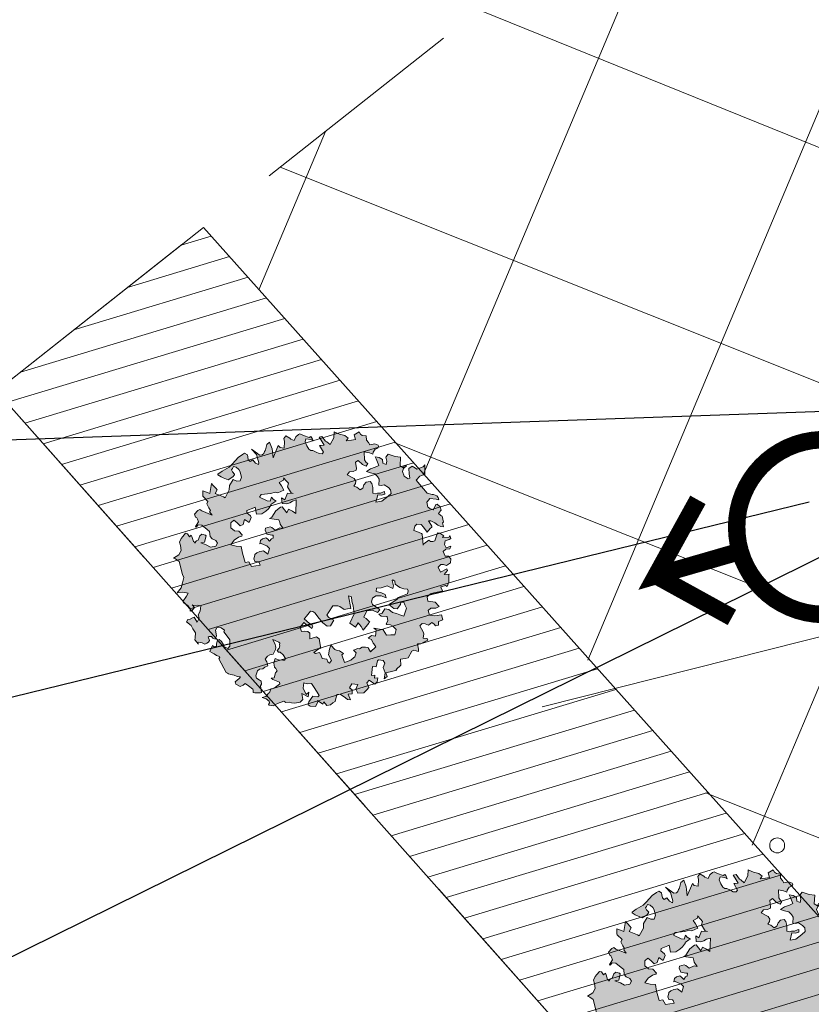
# Model space of a CAD drawing. Header units: centimetres. Extents: x 843425950 to 843478602, y 588811213 to 588851397.
# Tile 50 of 89: x 843441652 to 843442104, y 588832714 to 588833278. Entities that reach past the tile are written whole.
import ezdxf
from ezdxf import colors
from ezdxf.entities.mleader import LeaderData, LeaderLine
from ezdxf.math import Vec2, Vec3

# ---------------------------------------------------------------- set-up
doc = ezdxf.new("R2010")
doc.units = ezdxf.units.CM
doc.header["$MEASUREMENT"] = 0
for name, pattern in [('3', [1, 0.5, -0.5]), ('CENTER', [50.8, 31.75, -6.35, 6.35, -6.35]), ('DASH2', [19.05, 12.7, -6.35]), ('DASHED', [19.05, 12.7, -6.35])]:
    doc.linetypes.add(name, pattern=pattern)
doc.layers.get('0').update_dxf_attribs({"lineweight": 5})
for name, color, linetype, lineweight in [('0-hatch', 8, 'Continuous', 5), ('0-LINIA CIENKA', 8, 'Continuous', 9), ('IS_WOD_rzędne', 5, 'Continuous', 9), ('wymiarowanie', 123, 'Continuous', 5)]:
    doc.layers.add(name, color=color, linetype=linetype, lineweight=lineweight)
for name, color, linetype, lineweight, true_color in [('granica działki', 7, '3', 50, 0xeb0000), ('woda', 7, 'Continuous', 18, 0x007dfa), ('ZTOŚ', 7, 'CENTER', 13, 0x45750b)]:
    doc.layers.add(name, color=color, linetype=linetype, lineweight=lineweight, true_color=true_color)
doc.styles.add('Arial-sanit', font='ariali.ttf')
picture_1 = doc.add_image_def('image1.jpg', size_in_pixel=(6614, 4677))

# ---------------------------------------------------------------- blocks, each defined once
blk = doc.blocks.new('A$C51A627E3')
h = blk.add_hatch(color=256)
h.dxf.hatch_style = 1
h.paths.add_polyline_path([(-3.83, -3.278), (-3.997, -3.185), (-4.072, -3.092), (-4.128, -3.017), (-4.221, -2.942), (-4.24, -2.868), (-4.463, -2.775), (-4.556, -2.756), (-4.631, -2.738), (-4.724, -2.626), (-4.724, -2.589), (-4.668, -2.57), (-4.631, -2.514), (-4.649, -2.383), (-4.724, -2.253), (-4.612, -2.309), (-4.575, -2.309), (-4.463, -2.291), (-4.426, -2.309), (-4.295, -2.235), (-4.258, -2.253), (-4.128, -2.291), (-4.016, -2.309), (-3.942, -2.309), (-3.904, -2.253), (-3.96, -2.141), (-4.016, -2.03), (-4.034, -1.955), (-3.942, -2.011), (-3.792, -1.918), (-3.699, -1.899), (-3.699, -1.88), (-3.681, -1.806), (-3.681, -1.732), (-3.606, -1.62), (-3.457, -1.526), (-3.401, -1.638), (-3.289, -1.75), (-3.252, -1.787), (-3.177, -1.768), (-3.158, -1.62), (-3.177, -1.471), (-3.215, -1.433), (-3.215, -1.359), (-3.103, -1.34), (-3.028, -1.303), (-3.01, -1.265), (-2.972, -1.228), (-2.972, -1.173), (-3.028, -1.042), (-3.066, -0.967), (-3.121, -1.154), (-3.14, -1.191), (-3.177, -1.247), (-3.233, -1.284), (-3.401, -1.359), (-3.513, -1.303), (-3.606, -1.284), (-3.736, -1.303), (-3.755, -1.415), (-3.83, -1.545), (-3.942, -1.507), (-4.034, -1.507), (-4.128, -1.433), (-4.221, -1.433), (-4.389, -1.526), (-4.426, -1.601), (-4.389, -1.713), (-4.37, -1.787), (-4.426, -1.88), (-4.501, -1.899), (-4.631, -2.104), (-4.668, -2.085), (-4.743, -2.011), (-4.817, -1.955), (-4.854, -1.899), (-4.799, -1.843), (-4.78, -1.806), (-4.817, -1.62), (-4.854, -1.471), (-4.948, -1.471), (-5.06, -1.433), (-5.116, -1.265), (-5.097, -1.228), (-5.078, -1.191), (-4.985, -1.191), (-4.891, -1.191), (-4.817, -1.191), (-4.891, -1.098), (-4.948, -0.986), (-5.022, -0.893), (-5.06, -0.818), (-5.078, -0.781), (-5.097, -0.725), (-4.966, -0.188), (-4.891, -0.169), (-4.891, -0.151), (-4.948, -0.039), (-4.966, 0.054), (-5.004, 0.129), (-5.022, 0.221), (-4.891, 0.277), (-4.817, 0.315), (-4.799, 0.24), (-4.724, 0.203), (-4.668, 0.259), (-4.556, 0.333), (-4.501, 0.315), (-4.482, 0.203), (-4.501, 0.073), (-4.538, 0.017), (-4.482, -0.133), (-4.37, -0.114), (-4.332, -0.077), (-4.221, 0.054), (-4.202, 0.221), (-4.184, 0.408), (-4.128, 0.445), (-4.165, 0.576), (-4.184, 0.613), (-4.221, 0.669), (-4.276, 0.688), (-4.37, 0.65), (-4.482, 0.482), (-4.593, 0.427), (-4.631, 0.501), (-4.631, 0.576), (-4.687, 0.632), (-4.724, 0.65), (-4.78, 0.52), (-4.836, 0.501), (-4.91, 0.52), (-4.985, 0.538), (-5.022, 0.632), (-5.116, 0.743), (-5.152, 0.762), (-5.152, 0.688), (-5.152, 0.892), (-5.097, 0.93), (-4.966, 1.06), (-4.948, 1.228), (-4.91, 1.358), (-4.948, 1.564), (-4.854, 1.6), (-4.78, 1.545), (-4.668, 1.526), (-4.631, 1.507), (-4.668, 1.302), (-4.519, 1.358), (-4.463, 1.47), (-4.332, 1.526), (-4.184, 1.656), (-4.258, 1.75), (-4.351, 1.806), (-4.389, 1.88), (-4.389, 1.75), (-4.538, 1.731), (-4.593, 1.768), (-4.538, 1.824), (-4.519, 1.973), (-4.556, 2.122), (-4.556, 2.197), (-4.332, 2.253), (-4.221, 2.29), (-4.332, 2.439), (-4.482, 2.551), (-4.501, 2.569), (-4.276, 2.607), (-4.128, 2.7), (-3.96, 2.812), (-3.923, 2.924), (-3.699, 3.352), (-3.736, 3.501), (-3.774, 3.576), (-3.55, 3.539), (-3.383, 3.595), (-3.289, 3.743), (-3.233, 3.855), (-3.103, 3.911), (-3.01, 3.93), (-2.86, 3.948), (-2.823, 3.893), (-2.842, 3.762), (-2.749, 3.762), (-2.768, 3.706), (-2.842, 3.539), (-2.823, 3.464), (-2.842, 3.483), (-2.749, 3.483), (-2.693, 3.464), (-2.543, 3.539), (-2.451, 3.539), (-2.376, 3.427), (-2.376, 3.389), (-2.562, 3.259), (-2.674, 3.333), (-2.581, 3.147), (-2.525, 2.98), (-2.357, 2.886), (-2.245, 2.924), (-2.227, 3.035), (-2.283, 3.166), (-2.283, 3.278), (-2.171, 3.427), (-2.19, 3.539), (-2.227, 3.781), (-2.32, 3.874), (-2.432, 3.855), (-2.432, 3.893), (-2.245, 3.948), (-2.209, 4.042), (-2.19, 4.098), (-2.209, 4.135), (-2.171, 4.246), (-1.984, 4.265), (-1.91, 4.246), (-1.892, 4.154), (-1.724, 3.799), (-1.705, 3.948), (-1.65, 3.967), (-1.631, 4.079), (-1.594, 4.228), (-1.5, 4.265), (-1.519, 4.507), (-1.519, 4.526), (-1.388, 4.675), (-1.295, 4.489), (-1.258, 4.433), (-0.979, 4.657), (-0.979, 4.563), (-0.979, 4.414), (-0.979, 4.358), (-1.127, 4.302), (-0.979, 4.023), (-0.96, 3.948), (-0.662, 4.06), (-0.55, 4.172), (-0.308, 4.246), (-0.251, 4.116), (-0.159, 4.042), (-0.028, 4.116), (0.009, 4.19), (0.065, 4.284), (0.083, 4.377), (0.065, 4.507), (0.009, 4.582), (-0.065, 4.563), (-0.121, 4.545), (-0.14, 4.471), (-0.14, 4.358), (-0.159, 4.34), (-0.251, 4.321), (-0.457, 4.358), (-0.531, 4.526), (-0.568, 4.601), (-0.606, 4.731), (-0.587, 4.75), (-0.401, 4.731), (-0.121, 4.675), (0.047, 4.675), (0.345, 4.713), (0.531, 4.694), (0.624, 4.675), (0.661, 4.563), (0.624, 4.507), (0.568, 4.414), (0.568, 4.321), (0.68, 4.302), (0.68, 4.154), (0.717, 4.042), (0.773, 4.079), (0.904, 4.358), (0.904, 4.619), (0.959, 4.358), (0.978, 4.265), (1.053, 4.209), (1.127, 4.209), (1.221, 4.265), (1.221, 4.246), (1.425, 4.377), (1.556, 4.377), (1.463, 4.135), (1.407, 4.06), (1.276, 3.874), (1.705, 4.079), (1.705, 3.986), (1.798, 3.874), (1.966, 4.042), (2.022, 4.135), (2.133, 4.154), (2.189, 4.004), (2.189, 3.948), (2.245, 3.837), (2.376, 3.893), (2.506, 3.893), (2.562, 3.874), (2.618, 3.743), (2.711, 3.557), (2.786, 3.539), (2.786, 3.501), (2.767, 3.427), (2.748, 3.371), (2.711, 3.464), (2.599, 3.595), (2.506, 3.539), (2.45, 3.389), (2.431, 3.259), (2.45, 3.166), (2.506, 3.128), (2.562, 2.998), (2.599, 2.886), (2.674, 2.812), (2.748, 2.83), (2.804, 3.091), (2.842, 3.054), (2.935, 2.998), (2.972, 3.203), (2.99, 3.333), (3.084, 3.278), (3.065, 3.072), (3.084, 3.017), (3.102, 2.868), (3.363, 2.961), (3.513, 3.11), (3.605, 2.924), (3.717, 2.756), (3.736, 2.607), (3.624, 2.588), (3.774, 2.476), (3.904, 2.402), (3.978, 2.551), (4.183, 2.513), (4.164, 2.421), (4.183, 2.346), (4.276, 2.234), (4.183, 2.122), (4.183, 2.01), (4.164, 1.917), (4.314, 1.824), (4.37, 1.712), (4.351, 1.656), (4.295, 1.638), (4.202, 1.675), (4.072, 1.638), (4.016, 1.6), (3.96, 1.712), (3.848, 1.862), (3.661, 1.638), (3.643, 1.526), (3.661, 1.47), (3.549, 1.433), (3.494, 1.564), (3.475, 1.768), (3.363, 1.787), (3.233, 1.6), (3.196, 1.564), (3.084, 1.6), (2.972, 1.675), (2.842, 1.656), (2.935, 1.395), (2.916, 1.284), (2.86, 1.228), (2.748, 1.191), (2.804, 1.097), (2.823, 0.948), (2.935, 0.93), (3.046, 0.986), (3.177, 1.005), (3.289, 0.93), (3.289, 0.836), (3.215, 0.706), (3.084, 0.557), (3.14, 0.482), (3.215, 0.445), (3.289, 0.371), (3.401, 0.333), (3.438, 0.315), (3.382, 0.24), (3.27, 0.296), (3.177, 0.389), (2.954, 0.24), (3.14, 0.129), (3.401, 0.11), (3.568, 0.11), (3.643, 0.221), (3.643, 0.333), (3.587, 0.501), (3.494, 0.557), (3.438, 0.632), (3.587, 0.78), (3.605, 0.892), (3.605, 1.023), (3.513, 1.153), (3.438, 1.284), (3.605, 1.265), (3.774, 1.191), (3.904, 1.153), (3.997, 1.395), (4.016, 1.47), (4.109, 1.358), (4.146, 1.228), (4.072, 1.116), (4.127, 1.005), (4.22, 1.079), (4.295, 1.209), (4.425, 1.228), (4.5, 1.097), (4.556, 1.005), (4.687, 0.855), (4.463, 0.632), (4.5, 0.501), (4.593, 0.538), (4.631, 0.482), (4.5, 0.482), (4.389, 0.427), (4.332, 0.259), (4.37, 0.091), (4.425, 0.073), (4.519, 0.203), (4.631, 0.352), (4.779, 0.333), (4.817, 0.203), (4.835, 0.147), (5.059, 0.054), (5.152, 0.073), (4.91, -0.188), (4.798, -0.133), (4.742, -0.114), (4.556, -0.133), (4.537, -0.744), (4.631, -0.893), (4.668, -0.93), (4.723, -1.042), (4.723, -1.117), (4.687, -1.191), (4.631, -1.117), (4.481, -0.948), (4.332, -0.967), (4.314, -0.967), (4.22, -1.135), (4.22, -1.154), (4.239, -1.209), (4.295, -1.321), (4.314, -1.321), (4.5, -1.247), (4.537, -1.265), (4.556, -1.415), (4.5, -1.526), (4.463, -1.526), (4.351, -1.545), (4.37, -1.657), (4.389, -1.713), (4.276, -1.899), (4.239, -1.899), (4.164, -2.03), (4.109, -1.955), (4.053, -1.843), (4.034, -1.713), (3.978, -1.564), (3.904, -1.507), (3.885, -1.657), (3.866, -1.732), (3.848, -1.75), (3.774, -1.75), (3.605, -1.787), (3.624, -1.564), (3.624, -1.433), (3.513, -1.321), (3.419, -1.321), (3.289, -1.415), (3.345, -1.507), (3.419, -1.676), (3.419, -1.713), (3.196, -2.03), (3.233, -2.011), (3.457, -2.03), (3.475, -2.104), (3.531, -2.16), (3.605, -2.197), (3.866, -2.048), (3.922, -2.104), (3.96, -2.272), (3.885, -2.291), (4.072, -2.439), (4.127, -2.402), (4.09, -2.514), (4.016, -2.495), (3.885, -2.439), (3.774, -2.514), (3.736, -2.644), (3.904, -2.719), (3.811, -2.756), (3.699, -2.681), (3.568, -2.681), (3.513, -2.85), (3.605, -2.924), (3.605, -3.054), (3.494, -3.148), (3.326, -3.129), (3.27, -3.036), (3.196, -2.961), (3.065, -2.98), (3.009, -3.166), (3.251, -3.222), (3.233, -3.278), (3.046, -3.315), (3.196, -3.427), (3.177, -3.427), (2.99, -3.632), (2.842, -3.707), (2.823, -3.632), (2.674, -3.576), (2.656, -3.576), (2.618, -3.707), (2.599, -3.707), (2.339, -3.557), (2.227, -3.501), (2.059, -3.501), (1.984, -3.632), (2.152, -3.837), (2.152, -4.024), (2.152, -4.042), (2.022, -4.005), (1.891, -3.893), (1.761, -3.893), (1.686, -4.042), (1.816, -4.191), (2.022, -4.322), (1.928, -4.489), (1.78, -4.433), (1.686, -4.527), (1.593, -4.471), (1.593, -4.396), (1.574, -4.303), (1.425, -4.284), (1.369, -4.172), (1.295, -4.098), (1.183, -4.098), (1.127, -4.34), (1.09, -4.414), (0.978, -4.508), (1.071, -4.62), (1.053, -4.675), (0.866, -4.62), (0.773, -4.601), (0.68, -4.527), (0.587, -4.694), (0.531, -4.75), (0.438, -4.601), (0.363, -4.583), (0.102, -4.675), (0.009, -4.62), (-0.14, -4.527), (-0.27, -4.694), (-0.494, -4.694), (-0.494, -4.731), (-0.624, -4.657), (-0.848, -4.545), (-0.904, -4.675), (-1.035, -4.657), (-0.866, -4.527), (-0.829, -4.433), (-0.792, -4.34), (-0.643, -4.266), (-0.624, -4.154), (-0.736, -4.024), (-0.792, -4.024), (-0.96, -4.154), (-1.053, -4.061), (-1.295, -4.266), (-1.202, -4.34), (-1.277, -4.414), (-1.183, -4.489), (-1.295, -4.583), (-1.407, -4.583), (-1.463, -4.34), (-1.594, -4.359), (-1.65, -4.527), (-1.761, -4.545), (-1.91, -4.545), (-2.078, -4.414), (-2.041, -4.266), (-1.873, -4.191), (-2.022, -4.024), (-2.171, -4.079), (-2.153, -4.191), (-2.245, -4.303), (-2.357, -4.21), (-2.432, -4.414), (-2.507, -4.34), (-2.525, -4.247), (-2.581, -4.024), (-2.674, -3.949), (-2.879, -4.098), (-2.972, -4.079), (-3.084, -4.079), (-3.196, -4.005), (-3.196, -3.837), (-3.271, -3.874), (-3.327, -3.651), (-3.364, -3.707), (-3.531, -3.763), (-3.662, -3.632), (-3.681, -3.539), (-3.587, -3.483), (-3.345, -3.427), (-3.233, -3.557), (-3.158, -3.557), (-3.158, -3.539), (-3.103, -3.222), (-3.084, -3.054), (-3.215, -2.961), (-3.271, -2.85), (-3.419, -2.98), (-3.494, -3.222), (-3.364, -3.222), (-3.494, -3.334), (-3.587, -3.092), (-3.699, -3.278)])
h.paths.add_polyline_path([(-1.631, 1.321), (-1.892, 1.489), (-1.854, 1.675), (-1.966, 1.75), (-1.817, 2.066), (-1.686, 2.271), (-1.817, 2.402), (-1.929, 2.569), (-1.724, 2.607), (-1.538, 2.588), (-1.425, 2.532), (-1.388, 2.551), (-1.388, 2.738), (-1.5, 2.849), (-1.519, 3.017), (-1.407, 3.147), (-1.258, 3.147), (-1.239, 3.017), (-1.221, 2.849), (-1.109, 2.812), (-0.96, 2.905), (-0.941, 2.849), (-0.904, 2.719), (-0.736, 2.812), (-0.718, 2.868), (-0.736, 3.035), (-0.68, 3.091), (-0.438, 2.998), (-0.382, 2.98), (-0.512, 2.774), (-0.364, 2.644), (-0.326, 2.644), (-0.196, 2.625), (-0.065, 2.625), (0.102, 2.663), (0.102, 2.681), (0.27, 2.663), (0.326, 2.644), (0.289, 2.774), (0.289, 2.868), (0.158, 2.793), (0.083, 2.868), (-0.028, 3.147), (0.083, 3.184), (0.363, 2.98), (0.512, 2.905), (0.568, 2.83), (0.792, 2.756), (0.829, 2.924), (0.848, 3.072), (1.015, 3.035), (1.071, 3.072), (1.071, 3.091), (1.071, 2.942), (1.071, 2.83), (0.959, 2.756), (0.923, 2.551), (0.923, 2.513), (0.959, 2.439), (0.81, 2.588), (0.587, 2.476), (0.55, 2.607), (0.419, 2.439), (0.531, 2.327), (0.643, 2.271), (0.754, 2.253), (0.885, 2.197), (0.55, 1.843), (0.512, 1.992), (0.456, 2.141), (0.326, 2.085), (0.345, 2.346), (0.289, 2.383), (0.083, 2.402), (-0.177, 2.327), (-0.27, 2.346), (-0.047, 2.085), (-0.084, 1.992), (-0.121, 1.936), (-0.14, 1.75), (-0.215, 1.843), (-0.401, 1.898), (-0.42, 2.048), (-0.457, 2.104), (-0.606, 2.178), (-0.662, 2.141), (-0.699, 2.048), (-0.718, 1.992), (-0.606, 1.843), (-0.568, 1.806), (-0.643, 1.731), (-0.699, 1.75), (-0.81, 1.731), (-0.81, 1.843), (-0.829, 1.917), (-0.941, 1.973), (-1.035, 1.973), (-1.127, 1.898), (-1.09, 1.88), (-1.016, 1.712), (-0.997, 1.675), (-0.979, 1.545), (-1.165, 1.433), (-1.183, 1.507), (-1.202, 1.619), (-1.258, 1.656), (-1.314, 1.694), (-1.425, 1.731), (-1.519, 1.731), (-1.538, 1.712), (-1.65, 1.638), (-1.686, 1.545), (-1.594, 1.451), (-1.594, 1.414)], flags=16)
h.paths.add_polyline_path([(-2.115, -1.433), (-2.022, -1.489), (-1.948, -1.582), (-1.929, -1.676), (-1.948, -1.694), (-2.059, -1.824), (-2.022, -1.843), (-1.836, -1.936), (-1.817, -2.048), (-2.003, -2.346), (-2.003, -2.309), (-2.283, -2.291), (-2.264, -2.346), (-2.134, -2.421), (-2.153, -2.514), (-2.209, -2.644), (-2.097, -2.775), (-2.134, -2.868), (-2.115, -2.942), (-2.003, -2.924), (-1.948, -2.7), (-1.78, -2.57), (-1.65, -2.495), (-1.65, -2.7), (-1.612, -2.794), (-1.556, -2.85), (-1.519, -3.017), (-1.594, -3.017), (-1.705, -3.278), (-1.668, -3.296), (-1.482, -3.371), (-1.351, -3.371), (-1.295, -3.371), (-1.165, -3.296), (-1.165, -3.166), (-1.016, -3.222), (-0.979, -3.278), (-0.866, -3.296), (-0.774, -3.371), (-0.718, -3.446), (-0.736, -3.483), (-0.755, -3.613), (-0.494, -3.613), (-0.476, -3.483), (-0.476, -3.446), (-0.438, -3.315), (-0.494, -3.204), (-0.345, -3.204), (-0.251, -3.315), (-0.084, -3.166), (-0.103, -3.073), (0.102, -3.334), (0.065, -3.557), (0.195, -3.651), (0.289, -3.744), (0.456, -3.632), (0.456, -3.465), (0.419, -3.371), (0.326, -3.278), (0.326, -3.24), (0.438, -3.204), (0.531, -3.073), (0.512, -3.054), (0.382, -2.924), (0.363, -2.812), (0.475, -2.868), (0.643, -2.812), (0.736, -2.924), (0.773, -3.092), (0.848, -3.222), (0.904, -3.334), (0.978, -3.465), (1.239, -3.315), (1.276, -3.185), (1.313, -3.092), (1.295, -3.073), (1.239, -3.017), (1.165, -3.073), (0.978, -3.11), (0.904, -3.017), (0.866, -2.794), (0.885, -2.794), (1.071, -2.831), (1.202, -2.85), (1.276, -2.831), (1.332, -2.85), (1.425, -2.887), (1.612, -2.961), (1.705, -2.887), (1.724, -2.831), (1.63, -2.738), (1.556, -2.607), (1.518, -2.402), (1.574, -2.309), (1.556, -2.235), (1.518, -2.235), (1.425, -2.402), (1.351, -2.458), (1.257, -2.253), (1.053, -2.16), (0.923, -2.066), (0.829, -2.141), (0.941, -2.309), (0.997, -2.439), (0.941, -2.551), (0.866, -2.383), (0.717, -2.253), (0.568, -2.235), (0.456, -2.309), (0.419, -2.402), (0.456, -2.551), (0.475, -2.589), (0.494, -2.719), (0.363, -2.738), (0.289, -2.551), (0.233, -2.514), (0.121, -2.439), (-0.103, -2.533), (-0.084, -2.626), (-0.065, -2.812), (-0.121, -2.794), (-0.121, -2.812), (-0.438, -2.868), (-0.401, -2.719), (-0.401, -2.551), (-0.568, -2.607), (-0.624, -2.365), (-0.289, -2.216), (-0.121, -1.974), (-0.047, -1.824), (0.047, -1.694), (-0.009, -1.601), (-0.251, -1.992), (-0.345, -1.918), (-0.457, -1.862), (-0.494, -1.676), (-0.531, -1.62), (-0.662, -1.489), (-0.941, -1.564), (-1.053, -1.601), (-1.053, -1.713), (-0.979, -1.899), (-1.202, -1.974), (-1.295, -1.899), (-1.333, -1.713), (-1.333, -1.507), (-1.314, -1.247), (-1.333, -1.173), (-1.388, -1.098), (-1.612, -1.135), (-1.705, -1.154), (-1.742, -1.154), (-1.705, -1.415), (-1.668, -1.471), (-1.686, -1.564), (-1.761, -1.601), (-1.78, -1.489), (-1.817, -1.359), (-1.836, -1.247), (-1.892, -1.265), (-2.041, -1.284)], flags=16)
for points in [[(-3.83, -3.278), (-3.997, -3.185), (-4.072, -3.092), (-4.128, -3.017), (-4.221, -2.942), (-4.24, -2.868), (-4.463, -2.775), (-4.556, -2.756), (-4.631, -2.738), (-4.724, -2.626), (-4.724, -2.589), (-4.668, -2.57), (-4.631, -2.514), (-4.649, -2.383), (-4.724, -2.253), (-4.612, -2.309), (-4.575, -2.309), (-4.463, -2.291), (-4.426, -2.309), (-4.295, -2.235), (-4.258, -2.253), (-4.128, -2.291), (-4.016, -2.309), (-3.942, -2.309), (-3.904, -2.253), (-3.96, -2.141), (-4.016, -2.03), (-4.034, -1.955), (-3.942, -2.011), (-3.792, -1.918), (-3.699, -1.899), (-3.699, -1.88), (-3.681, -1.806), (-3.681, -1.732), (-3.606, -1.62), (-3.457, -1.526), (-3.401, -1.638), (-3.289, -1.75), (-3.252, -1.787), (-3.177, -1.768), (-3.158, -1.62), (-3.177, -1.471), (-3.215, -1.433), (-3.215, -1.359), (-3.103, -1.34), (-3.028, -1.303), (-3.01, -1.265), (-2.972, -1.228), (-2.972, -1.173), (-3.028, -1.042), (-3.066, -0.967), (-3.121, -1.154), (-3.14, -1.191), (-3.177, -1.247), (-3.233, -1.284), (-3.401, -1.359), (-3.513, -1.303), (-3.606, -1.284), (-3.736, -1.303), (-3.755, -1.415), (-3.83, -1.545), (-3.942, -1.507), (-4.034, -1.507), (-4.128, -1.433), (-4.221, -1.433), (-4.389, -1.526), (-4.426, -1.601), (-4.389, -1.713), (-4.37, -1.787), (-4.426, -1.88), (-4.501, -1.899), (-4.631, -2.104), (-4.668, -2.085), (-4.743, -2.011), (-4.817, -1.955), (-4.854, -1.899), (-4.799, -1.843), (-4.78, -1.806), (-4.817, -1.62), (-4.854, -1.471), (-4.854, -1.471), (-4.948, -1.471), (-5.06, -1.433), (-5.116, -1.265), (-5.097, -1.228), (-5.078, -1.191), (-4.985, -1.191), (-4.891, -1.191), (-4.817, -1.191), (-4.891, -1.098), (-4.948, -0.986), (-5.022, -0.893), (-5.06, -0.818), (-5.078, -0.781), (-5.097, -0.725), (-4.966, -0.188), (-4.891, -0.169), (-4.891, -0.151), (-4.948, -0.039), (-4.966, 0.054), (-5.004, 0.129), (-5.022, 0.221), (-4.891, 0.277), (-4.817, 0.315), (-4.799, 0.24), (-4.724, 0.203), (-4.668, 0.259), (-4.556, 0.333), (-4.501, 0.315), (-4.482, 0.203), (-4.501, 0.073), (-4.538, 0.017), (-4.482, -0.133), (-4.482, -0.133), (-4.37, -0.114), (-4.332, -0.077), (-4.221, 0.054), (-4.202, 0.221), (-4.184, 0.408), (-4.128, 0.445), (-4.165, 0.576), (-4.184, 0.613), (-4.221, 0.669), (-4.276, 0.688), (-4.37, 0.65), (-4.482, 0.482), (-4.593, 0.427), (-4.631, 0.501), (-4.631, 0.576), (-4.687, 0.632), (-4.724, 0.65), (-4.78, 0.52), (-4.836, 0.501), (-4.91, 0.52), (-4.985, 0.538), (-5.022, 0.632), (-5.116, 0.743), (-5.152, 0.762), (-5.152, 0.688), (-5.152, 0.892), (-5.097, 0.93), (-4.966, 1.06), (-4.948, 1.228), (-4.948, 1.228), (-4.91, 1.358), (-4.948, 1.564), (-4.854, 1.6), (-4.78, 1.545), (-4.668, 1.526), (-4.631, 1.507), (-4.668, 1.302), (-4.519, 1.358), (-4.463, 1.47), (-4.332, 1.526), (-4.184, 1.656), (-4.258, 1.75), (-4.351, 1.806), (-4.389, 1.88), (-4.389, 1.75), (-4.538, 1.731), (-4.593, 1.768), (-4.538, 1.824), (-4.519, 1.973), (-4.556, 2.122), (-4.556, 2.197), (-4.332, 2.253), (-4.221, 2.29), (-4.332, 2.439), (-4.482, 2.551), (-4.501, 2.569), (-4.276, 2.607), (-4.128, 2.7), (-3.96, 2.812), (-3.923, 2.924), (-3.699, 3.352), (-3.736, 3.501), (-3.774, 3.576), (-3.55, 3.539), (-3.383, 3.595), (-3.289, 3.743), (-3.233, 3.855), (-3.103, 3.911), (-3.01, 3.93), (-2.86, 3.948), (-2.823, 3.893), (-2.842, 3.762), (-2.749, 3.762), (-2.768, 3.706), (-2.842, 3.539), (-2.823, 3.464), (-2.842, 3.483), (-2.749, 3.483), (-2.693, 3.464), (-2.543, 3.539), (-2.451, 3.539), (-2.376, 3.427), (-2.376, 3.389), (-2.562, 3.259), (-2.674, 3.333), (-2.581, 3.147), (-2.525, 2.98), (-2.357, 2.886), (-2.245, 2.924), (-2.227, 3.035), (-2.283, 3.166), (-2.283, 3.278), (-2.171, 3.427), (-2.19, 3.539), (-2.227, 3.781), (-2.32, 3.874), (-2.432, 3.855), (-2.432, 3.893), (-2.245, 3.948), (-2.209, 4.042), (-2.19, 4.098), (-2.209, 4.135), (-2.171, 4.246), (-1.984, 4.265), (-1.91, 4.246), (-1.892, 4.154), (-1.724, 3.799), (-1.705, 3.948), (-1.65, 3.967), (-1.631, 4.079), (-1.594, 4.228), (-1.5, 4.265), (-1.519, 4.507), (-1.519, 4.526), (-1.388, 4.675), (-1.295, 4.489), (-1.258, 4.433), (-0.979, 4.657), (-0.979, 4.563), (-0.979, 4.414), (-0.979, 4.358), (-1.127, 4.302), (-0.979, 4.023), (-0.96, 3.948), (-0.662, 4.06), (-0.55, 4.172), (-0.308, 4.246), (-0.251, 4.116), (-0.159, 4.042), (-0.028, 4.116), (0.009, 4.19), (0.065, 4.284), (0.083, 4.377), (0.065, 4.507), (0.009, 4.582), (-0.065, 4.563), (-0.121, 4.545), (-0.14, 4.471), (-0.14, 4.358), (-0.159, 4.34), (-0.251, 4.321), (-0.457, 4.358), (-0.531, 4.526), (-0.568, 4.601), (-0.606, 4.731), (-0.587, 4.75), (-0.587, 4.75), (-0.401, 4.731), (-0.121, 4.675), (0.047, 4.675), (0.345, 4.713), (0.531, 4.694), (0.624, 4.675), (0.661, 4.563), (0.624, 4.507), (0.568, 4.414), (0.568, 4.321), (0.68, 4.302), (0.68, 4.154), (0.717, 4.042), (0.773, 4.079), (0.904, 4.358), (0.904, 4.619), (0.959, 4.358), (0.978, 4.265), (1.053, 4.209), (1.127, 4.209), (1.221, 4.265), (1.221, 4.246), (1.425, 4.377), (1.556, 4.377), (1.463, 4.135), (1.407, 4.06), (1.276, 3.874), (1.705, 4.079), (1.705, 3.986), (1.798, 3.874), (1.966, 4.042), (2.022, 4.135), (2.133, 4.154), (2.189, 4.004), (2.189, 3.948), (2.245, 3.837), (2.376, 3.893), (2.506, 3.893), (2.562, 3.874), (2.618, 3.743), (2.711, 3.557), (2.786, 3.539), (2.786, 3.501), (2.767, 3.427), (2.748, 3.371), (2.711, 3.464), (2.599, 3.595), (2.506, 3.539), (2.45, 3.389), (2.431, 3.259), (2.45, 3.166), (2.506, 3.128), (2.562, 2.998), (2.599, 2.886), (2.674, 2.812), (2.748, 2.83), (2.804, 3.091), (2.842, 3.054), (2.935, 2.998), (2.972, 3.203), (2.99, 3.333), (3.084, 3.278), (3.065, 3.072), (3.084, 3.017), (3.102, 2.868), (3.363, 2.961), (3.513, 3.11), (3.605, 2.924), (3.717, 2.756), (3.736, 2.607), (3.624, 2.588), (3.774, 2.476), (3.904, 2.402), (3.978, 2.551), (4.183, 2.513), (4.164, 2.421), (4.183, 2.346), (4.276, 2.234), (4.183, 2.122), (4.183, 2.01), (4.164, 1.917), (4.314, 1.824), (4.37, 1.712), (4.351, 1.656), (4.295, 1.638), (4.202, 1.675), (4.072, 1.638), (4.016, 1.6), (3.96, 1.712), (3.848, 1.862), (3.661, 1.638), (3.643, 1.526), (3.661, 1.47), (3.549, 1.433), (3.494, 1.564), (3.475, 1.768), (3.363, 1.787), (3.233, 1.6), (3.196, 1.564), (3.084, 1.6), (2.972, 1.675), (2.842, 1.656), (2.935, 1.395), (2.916, 1.284), (2.86, 1.228), (2.748, 1.191), (2.804, 1.097), (2.823, 0.948), (2.935, 0.93), (3.046, 0.986), (3.177, 1.005), (3.289, 0.93), (3.289, 0.836), (3.215, 0.706), (3.084, 0.557), (3.14, 0.482), (3.215, 0.445), (3.289, 0.371), (3.401, 0.333), (3.438, 0.315), (3.382, 0.24), (3.27, 0.296), (3.177, 0.389), (2.954, 0.24), (3.14, 0.129), (3.401, 0.11), (3.568, 0.11), (3.643, 0.221), (3.643, 0.333), (3.587, 0.501), (3.494, 0.557), (3.438, 0.632), (3.587, 0.78), (3.605, 0.892), (3.605, 1.023), (3.513, 1.153), (3.438, 1.284), (3.438, 1.284), (3.605, 1.265), (3.774, 1.191), (3.904, 1.153), (3.997, 1.395), (4.016, 1.47), (4.109, 1.358), (4.146, 1.228), (4.072, 1.116), (4.127, 1.005), (4.22, 1.079), (4.295, 1.209), (4.425, 1.228), (4.5, 1.097), (4.556, 1.005), (4.687, 0.855), (4.463, 0.632), (4.5, 0.501), (4.593, 0.538), (4.631, 0.482), (4.5, 0.482), (4.389, 0.427), (4.332, 0.259), (4.37, 0.091), (4.425, 0.073), (4.519, 0.203), (4.631, 0.352), (4.779, 0.333), (4.817, 0.203), (4.835, 0.147), (5.059, 0.054), (5.152, 0.073), (4.91, -0.188), (4.798, -0.133), (4.742, -0.114), (4.556, -0.133), (4.537, -0.744), (4.631, -0.893), (4.668, -0.93), (4.723, -1.042), (4.723, -1.117), (4.687, -1.191), (4.631, -1.117), (4.481, -0.948), (4.332, -0.967), (4.314, -0.967), (4.22, -1.135), (4.22, -1.154), (4.239, -1.209), (4.295, -1.321), (4.314, -1.321), (4.5, -1.247), (4.537, -1.265), (4.556, -1.415), (4.5, -1.526), (4.463, -1.526), (4.351, -1.545), (4.37, -1.657), (4.389, -1.713), (4.276, -1.899), (4.239, -1.899), (4.164, -2.03), (4.109, -1.955), (4.053, -1.843), (4.034, -1.713), (3.978, -1.564), (3.904, -1.507), (3.885, -1.657), (3.866, -1.732), (3.848, -1.75), (3.774, -1.75), (3.605, -1.787), (3.624, -1.564), (3.624, -1.433), (3.513, -1.321), (3.419, -1.321), (3.289, -1.415), (3.345, -1.507), (3.419, -1.676), (3.419, -1.713), (3.196, -2.03), (3.233, -2.011), (3.457, -2.03), (3.475, -2.104), (3.531, -2.16), (3.605, -2.197), (3.866, -2.048), (3.922, -2.104), (3.96, -2.272), (3.885, -2.291), (4.072, -2.439), (4.127, -2.402), (4.09, -2.514), (4.016, -2.495), (3.885, -2.439), (3.774, -2.514), (3.736, -2.644), (3.904, -2.719), (3.811, -2.756), (3.699, -2.681), (3.568, -2.681), (3.513, -2.85), (3.605, -2.924), (3.605, -3.054), (3.494, -3.148), (3.326, -3.129), (3.27, -3.036), (3.196, -2.961), (3.065, -2.98), (3.009, -3.166), (3.251, -3.222), (3.233, -3.278), (3.046, -3.315), (3.196, -3.427), (3.177, -3.427), (2.99, -3.632), (2.842, -3.707), (2.823, -3.632), (2.674, -3.576), (2.656, -3.576), (2.618, -3.707), (2.599, -3.707), (2.339, -3.557), (2.227, -3.501), (2.059, -3.501), (1.984, -3.632), (2.152, -3.837), (2.152, -4.024), (2.152, -4.042), (2.022, -4.005), (1.891, -3.893), (1.761, -3.893), (1.686, -4.042), (1.816, -4.191), (2.022, -4.322), (1.928, -4.489), (1.78, -4.433), (1.686, -4.527), (1.593, -4.471), (1.593, -4.396), (1.574, -4.303), (1.425, -4.284), (1.369, -4.172), (1.295, -4.098), (1.183, -4.098), (1.127, -4.34), (1.09, -4.414), (0.978, -4.508), (1.071, -4.62), (1.053, -4.675), (0.866, -4.62), (0.773, -4.601), (0.773, -4.601), (0.68, -4.527), (0.587, -4.694), (0.531, -4.75), (0.438, -4.601), (0.363, -4.583), (0.102, -4.675), (0.009, -4.62), (-0.14, -4.527), (-0.27, -4.694), (-0.494, -4.694), (-0.494, -4.731), (-0.624, -4.657), (-0.848, -4.545), (-0.904, -4.675), (-1.035, -4.657), (-0.866, -4.527), (-0.829, -4.433), (-0.792, -4.34), (-0.643, -4.266), (-0.624, -4.154), (-0.736, -4.024), (-0.792, -4.024), (-0.96, -4.154), (-1.053, -4.061), (-1.295, -4.266), (-1.202, -4.34), (-1.277, -4.414), (-1.183, -4.489), (-1.295, -4.583), (-1.407, -4.583), (-1.463, -4.34), (-1.594, -4.359), (-1.65, -4.527), (-1.761, -4.545), (-1.91, -4.545), (-2.078, -4.414), (-2.041, -4.266), (-1.873, -4.191), (-2.022, -4.024), (-2.171, -4.079), (-2.153, -4.191), (-2.245, -4.303), (-2.357, -4.21), (-2.432, -4.414), (-2.507, -4.34), (-2.525, -4.247), (-2.581, -4.024), (-2.674, -3.949), (-2.879, -4.098), (-2.972, -4.079), (-3.084, -4.079), (-3.196, -4.005), (-3.196, -3.837), (-3.271, -3.874), (-3.327, -3.651), (-3.364, -3.707), (-3.531, -3.763), (-3.662, -3.632), (-3.681, -3.539), (-3.587, -3.483), (-3.345, -3.427), (-3.233, -3.557), (-3.158, -3.557), (-3.158, -3.539), (-3.103, -3.222), (-3.084, -3.054), (-3.215, -2.961), (-3.271, -2.85), (-3.419, -2.98), (-3.494, -3.222), (-3.364, -3.222), (-3.494, -3.334), (-3.587, -3.092), (-3.699, -3.278)], [(-1.631, 1.321), (-1.892, 1.489), (-1.854, 1.675), (-1.966, 1.75), (-1.817, 2.066), (-1.686, 2.271), (-1.817, 2.402), (-1.929, 2.569), (-1.724, 2.607), (-1.538, 2.588), (-1.425, 2.532), (-1.388, 2.551), (-1.388, 2.738), (-1.5, 2.849), (-1.519, 3.017), (-1.407, 3.147), (-1.258, 3.147), (-1.239, 3.017), (-1.221, 2.849), (-1.109, 2.812), (-0.96, 2.905), (-0.941, 2.849), (-0.904, 2.719), (-0.736, 2.812), (-0.718, 2.868), (-0.736, 3.035), (-0.68, 3.091), (-0.438, 2.998), (-0.382, 2.98), (-0.512, 2.774), (-0.364, 2.644), (-0.326, 2.644), (-0.196, 2.625), (-0.065, 2.625), (0.102, 2.663), (0.102, 2.681), (0.27, 2.663), (0.326, 2.644), (0.289, 2.774), (0.289, 2.868), (0.158, 2.793), (0.083, 2.868), (-0.028, 3.147), (0.083, 3.184), (0.363, 2.98), (0.512, 2.905), (0.568, 2.83), (0.792, 2.756), (0.829, 2.924), (0.848, 3.072), (1.015, 3.035), (1.071, 3.072), (1.071, 3.091), (1.071, 2.942), (1.071, 2.83), (0.959, 2.756), (0.923, 2.551), (0.923, 2.513), (0.959, 2.439), (0.81, 2.588), (0.587, 2.476), (0.55, 2.607), (0.419, 2.439), (0.531, 2.327), (0.643, 2.271), (0.754, 2.253), (0.885, 2.197), (0.55, 1.843), (0.512, 1.992), (0.456, 2.141), (0.326, 2.085), (0.326, 2.085), (0.345, 2.346), (0.289, 2.383), (0.083, 2.402), (-0.177, 2.327), (-0.27, 2.346), (-0.047, 2.085), (-0.084, 1.992), (-0.121, 1.936), (-0.14, 1.75), (-0.215, 1.843), (-0.401, 1.898), (-0.42, 2.048), (-0.457, 2.104), (-0.606, 2.178), (-0.662, 2.141), (-0.699, 2.048), (-0.718, 1.992), (-0.606, 1.843), (-0.568, 1.806), (-0.643, 1.731), (-0.699, 1.75), (-0.81, 1.731), (-0.81, 1.843), (-0.829, 1.917), (-0.941, 1.973), (-1.035, 1.973), (-1.127, 1.898), (-1.09, 1.88), (-1.016, 1.712), (-0.997, 1.675), (-0.979, 1.545), (-0.979, 1.545), (-1.165, 1.433), (-1.183, 1.507), (-1.202, 1.619), (-1.258, 1.656), (-1.314, 1.694), (-1.425, 1.731), (-1.519, 1.731), (-1.538, 1.712), (-1.65, 1.638), (-1.686, 1.545), (-1.594, 1.451), (-1.594, 1.414)], [(-2.115, -1.433), (-2.022, -1.489), (-1.948, -1.582), (-1.929, -1.676), (-1.948, -1.694), (-2.059, -1.824), (-2.022, -1.843), (-1.836, -1.936), (-1.817, -2.048), (-2.003, -2.346), (-2.003, -2.309), (-2.283, -2.291), (-2.264, -2.346), (-2.134, -2.421), (-2.153, -2.514), (-2.209, -2.644), (-2.097, -2.775), (-2.134, -2.868), (-2.115, -2.942), (-2.003, -2.924), (-1.948, -2.7), (-1.78, -2.57), (-1.65, -2.495), (-1.65, -2.7), (-1.612, -2.794), (-1.556, -2.85), (-1.519, -3.017), (-1.594, -3.017), (-1.705, -3.278), (-1.668, -3.296), (-1.482, -3.371), (-1.351, -3.371), (-1.295, -3.371), (-1.165, -3.296), (-1.165, -3.166), (-1.016, -3.222), (-0.979, -3.278), (-0.866, -3.296), (-0.774, -3.371), (-0.718, -3.446), (-0.736, -3.483), (-0.755, -3.613), (-0.494, -3.613), (-0.476, -3.483), (-0.476, -3.446), (-0.438, -3.315), (-0.494, -3.204), (-0.345, -3.204), (-0.251, -3.315), (-0.084, -3.166), (-0.103, -3.073), (0.102, -3.334), (0.102, -3.334), (0.065, -3.557), (0.195, -3.651), (0.289, -3.744), (0.456, -3.632), (0.456, -3.465), (0.419, -3.371), (0.326, -3.278), (0.326, -3.24), (0.438, -3.204), (0.531, -3.073), (0.512, -3.054), (0.382, -2.924), (0.363, -2.812), (0.475, -2.868), (0.643, -2.812), (0.736, -2.924), (0.773, -3.092), (0.848, -3.222), (0.904, -3.334), (0.978, -3.465), (1.239, -3.315), (1.276, -3.185), (1.313, -3.092), (1.295, -3.073), (1.239, -3.017), (1.165, -3.073), (0.978, -3.11), (0.904, -3.017), (0.866, -2.794), (0.885, -2.794), (1.071, -2.831), (1.202, -2.85), (1.276, -2.831), (1.332, -2.85), (1.425, -2.887), (1.612, -2.961), (1.705, -2.887), (1.724, -2.831), (1.63, -2.738), (1.556, -2.607), (1.518, -2.402), (1.574, -2.309), (1.556, -2.235), (1.518, -2.235), (1.425, -2.402), (1.351, -2.458), (1.257, -2.253), (1.053, -2.16), (0.923, -2.066), (0.829, -2.141), (0.941, -2.309), (0.997, -2.439), (0.941, -2.551), (0.866, -2.383), (0.717, -2.253), (0.568, -2.235), (0.456, -2.309), (0.419, -2.402), (0.456, -2.551), (0.475, -2.589), (0.494, -2.719), (0.363, -2.738), (0.289, -2.551), (0.233, -2.514), (0.121, -2.439), (-0.103, -2.533), (-0.103, -2.533), (-0.084, -2.626), (-0.065, -2.812), (-0.121, -2.794), (-0.121, -2.812), (-0.438, -2.868), (-0.401, -2.719), (-0.401, -2.551), (-0.568, -2.607), (-0.624, -2.365), (-0.289, -2.216), (-0.121, -1.974), (-0.047, -1.824), (0.047, -1.694), (-0.009, -1.601), (-0.251, -1.992), (-0.345, -1.918), (-0.457, -1.862), (-0.494, -1.676), (-0.531, -1.62), (-0.662, -1.489), (-0.941, -1.564), (-1.053, -1.601), (-1.053, -1.713), (-0.979, -1.899), (-1.202, -1.974), (-1.295, -1.899), (-1.333, -1.713), (-1.333, -1.507), (-1.314, -1.247), (-1.333, -1.173), (-1.388, -1.098), (-1.612, -1.135), (-1.705, -1.154), (-1.742, -1.154), (-1.705, -1.415), (-1.668, -1.471), (-1.686, -1.564), (-1.761, -1.601), (-1.78, -1.489), (-1.817, -1.359), (-1.836, -1.247), (-1.892, -1.265), (-2.041, -1.284)]]:
    blk.add_lwpolyline(points, close=True)
blk = doc.blocks.new('PZT BARSZCZEWO')
at = {"layer": '0-LINIA CIENKA', "lineweight": 5, "ltscale": 2, "transparency": 33554687}
h = blk.add_hatch(dxfattribs=at)
h.set_pattern_fill('ANSI37', color=256, scale=1000, angle=20)
h.set_pattern_definition([(65, (0, 0), (-113.28847338, 52.827282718), []), (155, (0, 0), (-52.827282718, -113.28847338), [])])
edge = h.paths.add_edge_path()
edge.add_line((843441756.964, 588833158.734), (843442575.483, 588832236.581))
edge.add_line((843442575.483, 588832236.581), (843444368.25, 588833842.554))
edge.add_line((843444368.25, 588833842.554), (843443655.985, 588834657.724))
edge.add_line((843443655.985, 588834657.724), (843443055.311, 588834184.096))
edge.add_line((843443055.311, 588834184.096), (843442940.519, 588834093.6))
edge.add_line((843442923.836, 588834078.471), (843441756.964, 588833158.734))
h.paths.add_polyline_path([(843444368.25, 588833842.554), (843445637.772, 588832389.712), (843445134.15, 588831938.971), (843444877.343, 588832225.935), (843444824.502, 588832178.741), (843444831.116, 588832169.63), (843444743.835, 588832091.779), (843443710.076, 588833247.957)])
at = {"layer": '0-hatch', "color": 63, "linetype": 'Continuous', "lineweight": 5, "transparency": 33554687}
for p, q in [((843441761.337, 588833153.834), (843441744.209, 588833148.66)), ((843441771.857, 588833142.046), (843441713.524, 588833124.422)), ((843441782.377, 588833130.258), (843441682.838, 588833100.184)), ((843441792.897, 588833118.469), (843441652.152, 588833075.946)), ((843441803.417, 588833106.681), (843441644.275, 588833058.599)), ((843441813.937, 588833094.893), (843441654.753, 588833046.798)), ((843441824.457, 588833083.104), (843441665.23, 588833034.997)), ((843441834.977, 588833071.316), (843441675.707, 588833023.195)), ((843441845.498, 588833059.527), (843441686.184, 588833011.394)), ((843441856.018, 588833047.739), (843441696.662, 588832999.593)), ((843441866.538, 588833035.951), (843441707.139, 588832987.791)), ((843441877.058, 588833024.162), (843441717.616, 588832975.99)), ((843441887.578, 588833012.374), (843441728.094, 588832964.189)), ((843441898.098, 588833000.585), (843441738.571, 588832952.387)), ((843441908.618, 588832988.797), (843441749.048, 588832940.586)), ((843441919.138, 588832977.009), (843441759.525, 588832928.785)), ((843441929.658, 588832965.22), (843441770.003, 588832916.983)), ((843441940.178, 588832953.432), (843441780.48, 588832905.182)), ((843441950.698, 588832941.644), (843441790.957, 588832893.381)), ((843441961.218, 588832929.855), (843441801.434, 588832881.579)), ((843441971.738, 588832918.067), (843441811.912, 588832869.778)), ((843441982.258, 588832906.278), (843441822.389, 588832857.977)), ((843441992.778, 588832894.49), (843441832.866, 588832846.176)), ((843442003.299, 588832882.702), (843441843.344, 588832834.374)), ((843442013.819, 588832870.913), (843441853.821, 588832822.573)), ((843442024.339, 588832859.125), (843441864.298, 588832810.772)), ((843442034.859, 588832847.336), (843441874.775, 588832798.97)), ((843442045.379, 588832835.548), (843441885.253, 588832787.169)), ((843442055.899, 588832823.76), (843441895.73, 588832775.368)), ((843442066.419, 588832811.971), (843441906.207, 588832763.566)), ((843442076.939, 588832800.183), (843441916.684, 588832751.765)), ((843442087.459, 588832788.395), (843441927.162, 588832739.964)), ((843442097.979, 588832776.606), (843441937.639, 588832728.162)), ((843442108.499, 588832764.818), (843441948.116, 588832716.361)), ((843442119.019, 588832753.029), (843441958.594, 588832704.56)), ((843442129.539, 588832741.241), (843441969.071, 588832692.758)), ((843442140.059, 588832729.453), (843441979.548, 588832680.957))]:
    blk.add_line(p, q, dxfattribs=at)
at = {"layer": '0-LINIA CIENKA', "lineweight": 5}
blk.add_lwpolyline([(843445857.363, 588831898.62), (843447138.636, 588830466.158), (843445831.184, 588829296.701), (843444519.899, 588830762.833), (843444172.289, 588830452.214), (843441756.964, 588833158.734), (843441638.47, 588833065.138), (843442958.802, 588831577.953), (843445771.803, 588828408.952), (843447895.803, 588830292.952), (843443908.47, 588834857.138), (843443815.334, 588834783.579), (843444335.726, 588834198.473), (843445164.384, 588833239.094), (843445252.824, 588833317.828), (843445759.675, 588832737.738), (843445671.424, 588832658.801), (843446124.527, 588832138.211)], close=True, dxfattribs=at)
at = {"layer": 'granica działki', "color": 70, "linetype": 'DASH2', "lineweight": 5, "ltscale": 10}
blk.add_lwpolyline([(843445771.803, 588828408.952), (843447895.803, 588830292.952), (843443908.47, 588834857.138), (843443594.47, 588834609.138), (843442940.519, 588834093.6), (843441638.47, 588833065.138), (843442958.803, 588831577.952)], close=True, dxfattribs=at)
at = {"layer": 'ZTOŚ', "color": 116, "lineweight": 5, "true_color": 0x136734, "xscale": 16, "yscale": 16, "zscale": 16, "rotation": 41.81120468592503}
for p in [(843441822.848, 588832967.193), (843442059.645, 588832716.638)]:
    blk.add_blockref('A$C51A627E3', p, dxfattribs=at)
at = {"layer": 'wymiarowanie', "lineweight": 5, "ltscale": 0.5}
image = blk.add_image(picture_1, insert=(843431362.064, 588824232.532), size_in_units=(21007.289, 14855.018), rotation=0.1058354, dxfattribs=at)
image.dxf.flags = 7
blk = doc.blocks.new('_None')

msp = doc.modelspace()

# ---------------------------------------------------------------- block references
msp.add_blockref('PZT BARSZCZEWO', (0, 0))

# ---------------------------------------------------------------- next in the draw order: linework, layer by layer
msp.add_lwpolyline([(843443133.51566, 588833182.9599), (843441950.55634, 588832884.59779)])
msp.add_circle((843442084.98109, 588832805.23567), 4.27268)
at = {"layer": 'woda', "linetype": 'DASHED', "ltscale": 3}
msp.add_lwpolyline([(843442059.09709, 588832935.66895, 10, 10, 0), (843442015.7523, 588832959.56934, 10, 10, 0), (843442039.65268, 588833002.91413, 10, 10, 0), (843442015.75229, 588832959.56934, 10, 10, 0), (843442063.78457, 588832973.4582, 10, 10, -1.000000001), (843442159.84912, 588833001.23593, 10, 10, -0.999999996), (843442063.78457, 588832973.4582, 10, 0, 0)], format="xyseb", dxfattribs=at)

# ---------------------------------------------------------------- next in the draw order: leaders
at = {"layer": 'IS_WOD_rzędne', "linetype": 'Continuous'}
ml = msp.add_multileader_mtext('Standard', dxfattribs=at)
ml.set_content('127,30\\P125,50', color=256, style='Arial-sanit')
ml.set_leader_properties()
ml.set_arrow_properties(name='NONE')
ml.build(insert=Vec2(0, 0))
ml.multileader.update_dxf_attribs({"text_left_attachment_type": 6, "text_right_attachment_type": 6, "text_top_attachment_type": 0, "text_bottom_attachment_type": 0, "dogleg_length": 11.52, "arrow_head_size": 17.28})
ctx = ml.context
ctx.base_point, ctx.char_height, ctx.arrow_head_size, ctx.landing_gap_size, ctx.plane_origin, ctx.plane_x_axis, ctx.plane_y_axis = Vec3(843438079.96984, 588832929.37623), 115.2, 17.28, 2.88, Vec3(843444215.65679, 588841562.20355), Vec3(0.999999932, -0.000367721), Vec3(0.000367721, 0.999999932)
ctx.left_attachment, ctx.right_attachment, ctx.top_attachment, ctx.bottom_attachment, ctx.text_align_type = 6, 6, 0, 0, 2
notes = []
notes.append((ctx, [(1, (1, 1, 0), (843438567.16522, 588832929.19708), (-0.999999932, 0.000367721), 11.52, [(0, [(843442194.36131, 588833056.28684)], 256, [])])]))
ctx.mtext.insert, ctx.mtext.text_direction, ctx.mtext.rotation, ctx.mtext.alignment, ctx.mtext.flow_direction = Vec3(843438552.81631, 588833068.13388), Vec3(0.999999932, -0.000367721), 6.282817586, 3, 5
ml = msp.add_multileader_mtext('Standard', dxfattribs=at)
ml.set_content('istn.hydrant na sieci\\P%%C100 HP80 nadziemny \\Pdo przeniesienia', color=256, style='Arial-sanit')
ml.set_leader_properties()
ml.set_arrow_properties(name='NONE')
ml.build(insert=Vec2(0, 0))
ml.multileader.update_dxf_attribs({"text_left_attachment_type": 6, "text_right_attachment_type": 6, "text_top_attachment_type": 0, "text_bottom_attachment_type": 0, "dogleg_length": 11.52, "arrow_head_size": 17.28})
ctx = ml.context
ctx.base_point, ctx.char_height, ctx.arrow_head_size, ctx.landing_gap_size, ctx.plane_origin, ctx.plane_x_axis, ctx.plane_y_axis = Vec3(843436809.48547, 588832116.66304), 115.2, 17.28, 2.88, Vec3(843446283.83499, 588840174.3917), Vec3(0.999999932, -0.000367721), Vec3(0.000367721, 0.999999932)
ctx.left_attachment, ctx.right_attachment, ctx.top_attachment, ctx.bottom_attachment, ctx.text_align_type = 6, 6, 0, 0, 2
notes.append((ctx, [(1, (1, 1, 0), (843438486.87122, 588832116.04623), (-0.999999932, 0.000367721), 11.52, [(0, [(843442103.2636, 588833001.67725)], 256, [])])]))
ctx.mtext.insert, ctx.mtext.text_direction, ctx.mtext.rotation, ctx.mtext.alignment, ctx.mtext.flow_direction = Vec3(843438472.52534, 588832263.23405), Vec3(0.999999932, -0.000367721), 6.282817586, 3, 5
ml = msp.add_multileader_mtext('Standard', dxfattribs=at)
ml.set_content('127,30\\P125,50', color=256, style='Arial-sanit')
ml.set_leader_properties()
ml.set_arrow_properties(name='NONE')
ml.build(insert=Vec2(0, 0))
ml.multileader.update_dxf_attribs({"text_left_attachment_type": 6, "text_right_attachment_type": 6, "text_top_attachment_type": 0, "text_bottom_attachment_type": 0, "dogleg_length": 11.52, "arrow_head_size": 17.28})
ctx = ml.context
ctx.base_point, ctx.char_height, ctx.arrow_head_size, ctx.landing_gap_size, ctx.plane_origin, ctx.plane_x_axis, ctx.plane_y_axis = Vec3(843438307.85652, 588831331.42134), 115.2, 17.28, 2.88, Vec3(843445983.44404, 588841230.748), Vec3(0.999999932, -0.000367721), Vec3(0.000367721, 0.999999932)
ctx.left_attachment, ctx.right_attachment, ctx.top_attachment, ctx.bottom_attachment, ctx.text_align_type = 6, 6, 0, 0, 2
notes.append((ctx, [(1, (1, 1, 0), (843438795.05191, 588831331.24218), (-0.999999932, 0.000367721), 11.52, [(0, [(843442137.40972, 588832983.89221)], 256, [])])]))
ctx.mtext.insert, ctx.mtext.text_direction, ctx.mtext.rotation, ctx.mtext.alignment, ctx.mtext.flow_direction = Vec3(843438780.703, 588831470.17898), Vec3(0.999999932, -0.000367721), 6.282817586, 3, 5
for ctx, leaders in notes:
    for number, flags, end, landing, length, lines in leaders:
        leader = LeaderData()
        leader.index, (leader.has_last_leader_line, leader.has_dogleg_vector, leader.attachment_direction) = number, flags
        leader.last_leader_point, leader.dogleg_vector, leader.dogleg_length = Vec3(end), Vec3(landing), length
        for number, points, colour, breaks in lines:
            line = LeaderLine()
            line.index, line.vertices, line.color, line.breaks = number, Vec3.list(points), colors.encode_raw_color(colour), breaks
            leader.lines.append(line)
        ctx.leaders.append(leader)

doc.saveas('drawing.dxf')
